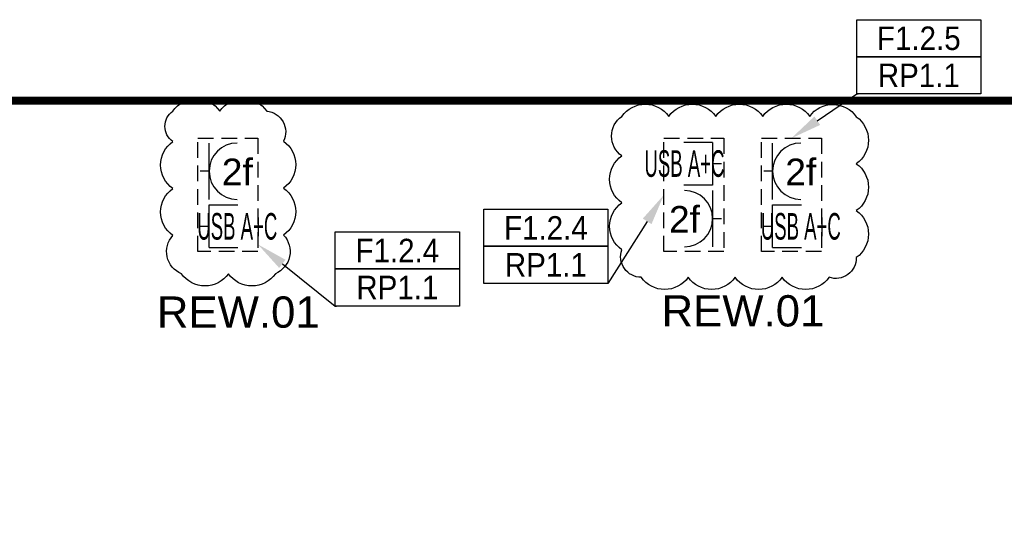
# Model space of a CAD drawing. Header units: millimetres. Extents: x 38232 to 48274, y 14703 to 20376.
# Tile 20 of 23: x 42529 to 43158, y 15994 to 16316. Entities that reach past the tile are written whole.
import ezdxf
from ezdxf import colors
from ezdxf.entities.mleader import LeaderData, LeaderLine
from ezdxf.enums import TextEntityAlignment as Align
from ezdxf.math import Vec2, Vec3

# ---------------------------------------------------------------- set-up
doc = ezdxf.new("R2010")
doc.units = ezdxf.units.MM
doc.linetypes.add('DASHED', pattern=[0.75, 0.5, -0.25])
for name, color, linetype in [('_IE_Adresy_Obwodów', 246, 'Continuous'), ('_IE_REW01', 30, 'Continuous'), ('_IE_Strefy oddziaływania rozdzielnic elektrycznych', 240, 'Continuous'), ('_IE_Zestaw_PEL', 5, 'Continuous')]:
    doc.layers.add(name, color=color, linetype=linetype)
doc.styles.add('ARIAL', font='arial.ttf')
doc.styles.get("Standard").update_dxf_attribs({"font": 'ARIAL.TTF'})

# ---------------------------------------------------------------- blocks, each defined once
blk = doc.blocks.new('*U42561')
at = {"layer": '_IE_Zestaw_PEL', "color": 230, "linetype": 'DASHED', "ltscale": 20}
for p, q in [((-2.06, 72.48), (36.24, 72.48)), ((-2.06, 0), (-2.06, 72.48)), ((36.24, 72.48), (36.24, 0)), ((36.24, 0), (-2.06, 0))]:
    blk.add_line(p, q, dxfattribs=at)
at = {"layer": '_IE_Zestaw_PEL'}
for p, q in [((5.1, 33.39), (5.1, 69.39)), ((5.1, 51.39), (-0.54, 51.39)), ((5.1, 29.98), (23.47, 29.98)), ((5.1, 2.67), (5.1, 29.98)), ((5.1, 16.17), (-0.54, 16.17)), ((5.1, 2.67), (23.47, 2.67))]:
    blk.add_line(p, q, dxfattribs=at)
blk.add_arc((23.1, 51.39), 18, 90, 270, dxfattribs=at)
at = {"layer": '_IE_Zestaw_PEL', "color": 240, "style": 'ARIAL', "flags": 12}
for tag, p in [('G4', (23.1, 51.39)), ('L4', (23.1, 16.17))]:
    blk.add_attdef(tag, text='', height=17, dxfattribs=at).set_placement(p, align=Align.MIDDLE)
blk = doc.blocks.new('*U42562')
at = {"layer": '_IE_Zestaw_PEL', "color": 230, "linetype": 'DASHED', "ltscale": 20}
for p, q in [((-2.06, 72.48), (36.24, 72.48)), ((-2.06, 0), (-2.06, 72.48)), ((36.24, 72.48), (36.24, 0)), ((36.24, 0), (-2.06, 0))]:
    blk.add_line(p, q, dxfattribs=at)
at = {"layer": '_IE_Zestaw_PEL'}
for p, q in [((29.09, 69.81), (10.71, 69.81)), ((29.09, 69.81), (29.09, 42.51)), ((29.09, 56.31), (34.72, 56.31)), ((29.09, 42.51), (10.71, 42.51)), ((29.09, 39.09), (29.09, 3.09)), ((29.09, 21.09), (34.72, 21.09))]:
    blk.add_line(p, q, dxfattribs=at)
blk.add_arc((11.09, 21.09), 18, 270, 90, dxfattribs=at)
at = {"layer": '_IE_Zestaw_PEL', "color": 240, "style": 'ARIAL', "flags": 12}
for tag, p in [('L5', (11.09, 56.31)), ('G5', (11.09, 21.09))]:
    blk.add_attdef(tag, text='', height=17, dxfattribs=at).set_placement(p, align=Align.MIDDLE)
blk = doc.blocks.new('*U42750')
at = {"layer": '_IE_Adresy_Obwodów', "color": 7}
for points in [[(-792.5, 474.4), (0, 474.4), (0, 237.2), (-792.5, 237.2)], [(-792.5, 237.2), (0, 237.2), (0, 0), (-792.5, 0)]]:
    blk.add_lwpolyline(points, close=True, dxfattribs=at)
at = {"layer": '_IE_Adresy_Obwodów', "width": 0.9, "flags": 12}
for tag, p in [('ADRES', (-396.2, 355.8)), ('ROZDZ', (-396.2, 118.6))]:
    blk.add_attdef(tag, text='', height=150, dxfattribs=at).set_placement(p, align=Align.MIDDLE)
ml = blk.add_multileader_mtext('Standard')
ml.set_content(' ')
ml.set_leader_properties()
ml.build(insert=Vec2(0, 0))
ml.multileader.update_dxf_attribs({"arrow_head_size": 200})
ctx = ml.context
ctx.base_point, ctx.arrow_head_size, ctx.plane_origin = Vec3(-784.5, 0), 200, Vec3(-1345.9, 71.8)
notes = []
notes.append((ctx, [(0, (1, 1, 0), (-792.5, 0), (1, 0), 8, [(0, [(-1287.4, 394.1), (-792.5, 0)], 0, [])])]))
ctx.mtext.insert, ctx.mtext.flow_direction = Vec3(-782.5, 2), 5
for ctx, leaders in notes:
    for number, flags, end, landing, length, lines in leaders:
        leader = LeaderData()
        leader.index, (leader.has_last_leader_line, leader.has_dogleg_vector, leader.attachment_direction) = number, flags
        leader.last_leader_point, leader.dogleg_vector, leader.dogleg_length = Vec3(end), Vec3(landing), length
        for number, points, colour, breaks in lines:
            line = LeaderLine()
            line.index, line.vertices, line.color, line.breaks = number, Vec3.list(points), colors.encode_raw_color(colour), breaks
            leader.lines.append(line)
        ctx.leaders.append(leader)
blk = doc.blocks.new('*U42748')
at = {"layer": '_IE_Adresy_Obwodów', "color": 7}
for points in [[(-792.5, 474.4), (0, 474.4), (0, 237.2), (-792.5, 237.2)], [(-792.5, 237.2), (0, 237.2), (0, 0), (-792.5, 0)]]:
    blk.add_lwpolyline(points, close=True, dxfattribs=at)
at = {"layer": '_IE_Adresy_Obwodów', "width": 0.9, "flags": 12}
for tag, p in [('ADRES', (-396.2, 355.8)), ('ROZDZ', (-396.2, 118.6))]:
    blk.add_attdef(tag, text='', height=150, dxfattribs=at).set_placement(p, align=Align.MIDDLE)
ml = blk.add_multileader_mtext('Standard')
ml.set_content(' ')
ml.set_leader_properties()
ml.build(insert=Vec2(0, 0))
ml.multileader.update_dxf_attribs({"arrow_head_size": 200})
ctx = ml.context
ctx.base_point, ctx.arrow_head_size, ctx.plane_origin = Vec3(-13.6, 0), 200, Vec3(553.5, 71.8)
ctx.text_align_type = 2
notes = []
notes.append((ctx, [(0, (1, 1, 0), (0, 0), (-1, 0), 8, [(0, [(357.7, 565.4), (0, 0)], 0, [])])]))
ctx.mtext.insert, ctx.mtext.alignment, ctx.mtext.flow_direction = Vec3(-10, 2), 3, 5
for ctx, leaders in notes:
    for number, flags, end, landing, length, lines in leaders:
        leader = LeaderData()
        leader.index, (leader.has_last_leader_line, leader.has_dogleg_vector, leader.attachment_direction) = number, flags
        leader.last_leader_point, leader.dogleg_vector, leader.dogleg_length = Vec3(end), Vec3(landing), length
        for number, points, colour, breaks in lines:
            line = LeaderLine()
            line.index, line.vertices, line.color, line.breaks = number, Vec3.list(points), colors.encode_raw_color(colour), breaks
            leader.lines.append(line)
        ctx.leaders.append(leader)
blk = doc.blocks.new('*U42738')
at = {"layer": '_IE_Adresy_Obwodów', "color": 7}
for points in [[(-792.5, 474.4), (0, 474.4), (0, 237.2), (-792.5, 237.2)], [(-792.5, 237.2), (0, 237.2), (0, 0), (-792.5, 0)]]:
    blk.add_lwpolyline(points, close=True, dxfattribs=at)
at = {"layer": '_IE_Adresy_Obwodów', "width": 0.9, "flags": 12}
for tag, p in [('ADRES', (-396.2, 355.8)), ('ROZDZ', (-396.2, 118.6))]:
    blk.add_attdef(tag, text='', height=150, dxfattribs=at).set_placement(p, align=Align.MIDDLE)
ml = blk.add_multileader_mtext('Standard')
ml.set_content(' ')
ml.set_leader_properties()
ml.build(insert=Vec2(0, 0))
ml.multileader.update_dxf_attribs({"arrow_head_size": 200})
ctx = ml.context
ctx.base_point, ctx.arrow_head_size, ctx.plane_origin = Vec3(-784.5, 0), 200, Vec3(-1345.9, 71.8)
notes = []
notes.append((ctx, [(0, (1, 1, 0), (-792.5, 0), (1, 0), 8, [(0, [(-1210.2, -283.4), (-792.5, 0)], 0, [])])]))
ctx.mtext.insert, ctx.mtext.flow_direction = Vec3(-782.5, 2), 5
for ctx, leaders in notes:
    for number, flags, end, landing, length, lines in leaders:
        leader = LeaderData()
        leader.index, (leader.has_last_leader_line, leader.has_dogleg_vector, leader.attachment_direction) = number, flags
        leader.last_leader_point, leader.dogleg_vector, leader.dogleg_length = Vec3(end), Vec3(landing), length
        for number, points, colour, breaks in lines:
            line = LeaderLine()
            line.index, line.vertices, line.color, line.breaks = number, Vec3.list(points), colors.encode_raw_color(colour), breaks
            leader.lines.append(line)
        ctx.leaders.append(leader)

msp = doc.modelspace()

# ---------------------------------------------------------------- linework, layer by layer
at = {"layer": '_IE_REW01'}
for points in [[(42627.28, 16257.14, -0.5206), (42657.28, 16257.14, -0.5206), (42687.28, 16257.14, -0.5206), (42698.05, 16237.92, -0.5206), (42698.05, 16207.92, -0.5206), (42698.05, 16177.92, -0.5206), (42692.79, 16153.18, -0.5206), (42662.79, 16153.18, -0.5206), (42632.79, 16153.18, -0.5206), (42627.28, 16177.67, -0.5206), (42627.28, 16207.67, -0.5206), (42627.28, 16237.67, -0.5206), (42627.28, 16257.14, -0.5206)], [(42914.15, 16253.78, -0.5206), (42944.15, 16253.78, -0.5206), (42974.15, 16253.78, -0.5206), (43004.15, 16253.78, -0.5206), (43034.15, 16253.78, -0.5206), (43063.91, 16253.53, -0.5206), (43063.91, 16223.53, -0.5206), (43063.91, 16193.53, -0.5206), (43063.91, 16163.53, -0.5206), (43046.51, 16150.92, -0.5206), (43016.51, 16150.92, -0.5206), (42986.51, 16150.92, -0.5206), (42956.51, 16150.92, -0.5206), (42926.51, 16150.92, -0.5206), (42914.15, 16168.56, -0.5206), (42914.15, 16198.56, -0.5206), (42914.15, 16228.56, -0.5206), (42914.15, 16253.78, -0.5206)]]:
    msp.add_lwpolyline(points, format="xyb", close=True, dxfattribs=at)
at = {"layer": '_IE_Strefy oddziaływania rozdzielnic elektrycznych', "linetype": 'DASHED', "ltscale": 10, "const_width": 5}
msp.add_lwpolyline([(38272.3, 16263.81), (44122.3, 16263.81), (44122.3, 14740.81), (38272.3, 14740.81)], close=True, dxfattribs=at)

# ---------------------------------------------------------------- block references
at = {"layer": '_IE_Adresy_Obwodów', "xscale": 0.1, "yscale": 0.1, "zscale": 0.1}
for name, p, values in [('*U42738', (43143.47, 16268.15), {'ADRES': 'F1.2.5', 'ROZDZ': 'RP1.1'}), ('*U42748', (42905.22, 16147.03), {'ADRES': 'F1.2.4', 'ROZDZ': 'RP1.1'}), ('*U42750', (42810.34, 16132.56), {'ADRES': 'F1.2.4', 'ROZDZ': 'RP1.1'})]:
    msp.add_blockref(name, p, dxfattribs=at).add_auto_attribs(values)
at = {"layer": '_IE_Zestaw_PEL'}
ref = msp.add_blockref('*U42561', (42645.36, 16167.32), dxfattribs=at)
ref.add_attrib('L4', 'USB A+C', dxfattribs={"color": 240, "height": 17, "style": 'ARIAL', "width": 0.5, "flags": 12}).set_placement((42668.46, 16183.5), align=Align.MIDDLE)
ref.add_attrib('G4', '2f', dxfattribs={"color": 240, "height": 17, "style": 'ARIAL', "flags": 12}).set_placement((42668.46, 16218.72), align=Align.MIDDLE)
ref = msp.add_blockref('*U42562', (42943.06, 16167.32), dxfattribs=at)
ref.add_attrib('L5', 'USB A+C', dxfattribs={"color": 240, "height": 17, "style": 'ARIAL', "width": 0.5, "flags": 12}).set_placement((42954.14, 16223.64), align=Align.MIDDLE)
ref.add_attrib('G5', '2f', dxfattribs={"color": 240, "height": 17, "style": 'ARIAL', "flags": 12}).set_placement((42954.14, 16188.42), align=Align.MIDDLE)
ref = msp.add_blockref('*U42561', (43005.36, 16167.32), dxfattribs=at)
ref.add_attrib('L4', 'USB A+C', dxfattribs={"color": 240, "height": 17, "style": 'ARIAL', "width": 0.5, "flags": 12}).set_placement((43028.46, 16183.5), align=Align.MIDDLE)
ref.add_attrib('G4', '2f', dxfattribs={"color": 240, "height": 17, "style": 'ARIAL', "flags": 12}).set_placement((43028.46, 16218.72), align=Align.MIDDLE)

# ---------------------------------------------------------------- texts
at = {"layer": '_IE_REW01', "char_height": 20, "width": 190.5972, "attachment_point": 1}
for insert in [(42617.09, 16138.69), (42939.49, 16139.48)]:
    msp.add_mtext('REW.01', dxfattribs=dict(at, insert=insert))

doc.saveas('drawing.dxf')
